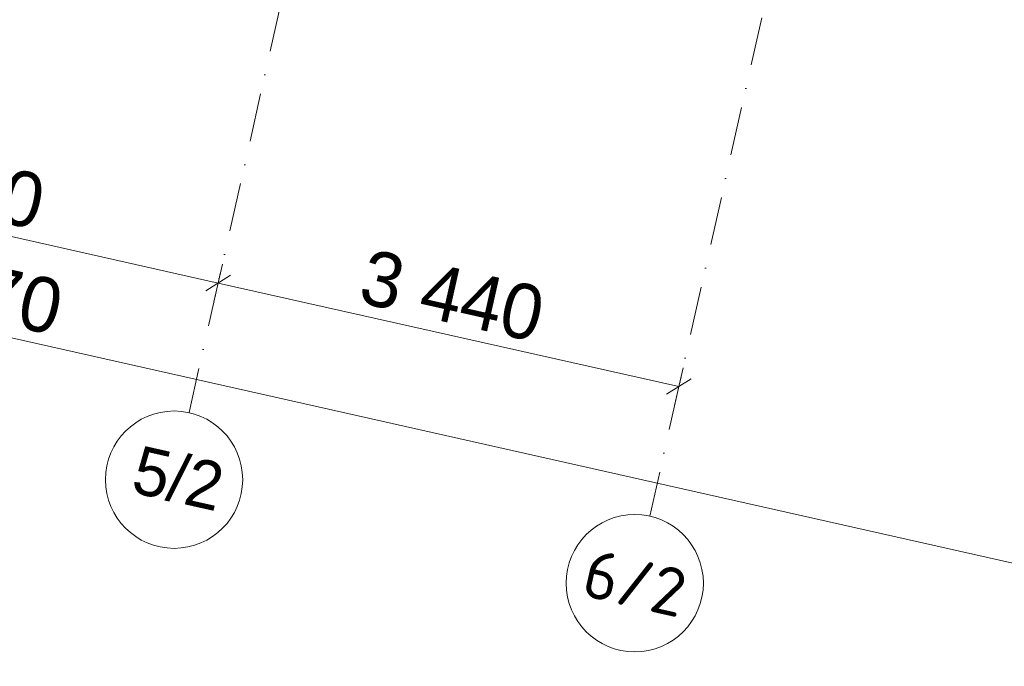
# Model space of a CAD drawing. Header units: millimetres. Extents: x -7145539 to -6664766, y 5874041 to 6141700.
# Tile 5 of 177: x -6929174 to -6922000, y 5881381 to 5886089. Entities that reach past the tile are written whole.
import ezdxf
from ezdxf.enums import TextEntityAlignment as Align

# ---------------------------------------------------------------- set-up
doc = ezdxf.new("R2010")
doc.units = ezdxf.units.MM
doc.header["$MEASUREMENT"] = 0
doc.linetypes.add('Штрихпунктирная', pattern=[670.277762, 352.777767, -176.388884, 0, -141.111112])
doc.layers.add('АР-Чертеж-Оси_Осевые размеры.АР', color=7, linetype='Continuous')
doc.layers.add('АР-Чертеж-Оси_Осевые размеры.АР_Ном._пера__1', color=7, linetype='Continuous', lineweight=0)
doc.layers.add('АР-Чертеж-Оси_Осевые размеры.АР_Ном._пера__120', color=7, linetype='Continuous', lineweight=0)
doc.styles.add('РЎР“Р•РќР•Р\xa0Р\x98Р\xa0_РЎРўР\x98Р›Р¬_2', font='GOTHIC.TTF')
doc.styles.add('РЎР“Р•РќР•Р\xa0Р\x98Р\xa0_РЎРўР\x98Р›Р¬_4', font='isocpeur.ttf')
doc.dimstyles.new('СГЕНЕРИР_СТИЛЬ__4', dxfattribs={"dimtxt": 400, "dimasz": 142.5, "dimexe": 0.18, "dimexo": 0.0625, "dimgap": 0, "dimtad": 1, "dimdec": 0, "dimzin": 0, "dimdsep": 46, "dimtxsty": 'РЎР“Р•РќР•Р\xa0Р\x98Р\xa0_РЎРўР\x98Р›Р¬_2', "dimblk": 'ARROWHEAD_6', "dimblk1": 'ARROWHEAD_6', "dimblk2": 'ARROWHEAD_6', "dimcen": 0.09, "dimse1": 1, "dimse2": 1, "dimclrd": 7, "dimclre": 7, "dimclrt": 7, "dimazin": 0, "dimtfac": 1, "dimtdec": 4, "dimtmove": 2, "dimatfit": 3, "dimfxl": 1, "dimtolj": 1, "dimtzin": 0, "dimarcsym": 0})
doc.dimstyles.new('СГЕНЕРИР_СТИЛЬ__5', dxfattribs={"dimtxt": 400, "dimasz": 142.5, "dimexe": 0.18, "dimexo": 0.0625, "dimgap": 0, "dimtad": 1, "dimdec": 0, "dimzin": 0, "dimdsep": 46, "dimtxsty": 'РЎР“Р•РќР•Р\xa0Р\x98Р\xa0_РЎРўР\x98Р›Р¬_2', "dimblk": 'ARROWHEAD_6', "dimblk1": 'ARROWHEAD_6', "dimblk2": 'ARROWHEAD_6', "dimcen": 0.09, "dimse1": 1, "dimse2": 1, "dimclrd": 7, "dimclre": 7, "dimclrt": 7, "dimazin": 0, "dimtfac": 1, "dimtdec": 4, "dimtmove": 0, "dimatfit": 3, "dimfxl": 1, "dimtolj": 1, "dimtzin": 0, "dimarcsym": 0})

# ---------------------------------------------------------------- blocks, each defined once
blk = doc.blocks.new('Стандартный Маркер Сетки[165]_1', base_point=(-6922938.8, 5905493.5))
at = {"layer": 'АР-Чертеж-Оси_Осевые размеры.АР_Ном._пера__120', "color": 7, "linetype": 'Штрихпунктирная', "lineweight": 0}
for p, q in [((-6923157.9, 5904517.8), (-6927720.4, 5884203.4)), ((-6927720.4, 5884203.4), (-6927939.6, 5883227.7))]:
    blk.add_line(p, q, dxfattribs=at)
at = {"layer": 'АР-Чертеж-Оси_Осевые размеры.АР_Ном._пера__120', "color": 7, "linetype": 'Continuous', "lineweight": 0}
blk.add_circle((-6928049.1, 5882739.8), 500, dxfattribs=at)
at = {"layer": 'АР-Чертеж-Оси_Осевые размеры.АР_Ном._пера__120', "color": 7, "linetype": 'Штрихпунктирная', "lineweight": 0}
blk.add_point((-6927720.4, 5884203.4), dxfattribs=at)
blk.add_point((-6927720.4, 5884203.4), dxfattribs=at)
at = {"layer": 'АР-Чертеж-Оси_Осевые размеры.АР_Ном._пера__120', "color": 7, "lineweight": 0, "style": 'РЎР“Р•РќР•Р\xa0Р\x98Р\xa0_РЎРўР\x98Р›Р¬_2'}
blk.add_attdef('AC_MarkerText_1', text='', height=350, rotation=347.34172, dxfattribs=at).set_placement((-6927979.2, 5882920.9), align=Align.TOP_CENTER)
blk = doc.blocks.new('Стандартный Маркер Сетки[182]_1', base_point=(-6919582.4, 5904739.6))
at = {"layer": 'АР-Чертеж-Оси_Осевые размеры.АР_Ном._пера__120', "color": 7, "linetype": 'Штрихпунктирная', "lineweight": 0}
for p, q in [((-6919801.5, 5903763.9), (-6924364, 5883449.5)), ((-6924364, 5883449.5), (-6924583.1, 5882473.8))]:
    blk.add_line(p, q, dxfattribs=at)
at = {"layer": 'АР-Чертеж-Оси_Осевые размеры.АР_Ном._пера__120', "color": 7, "linetype": 'Continuous', "lineweight": 0}
blk.add_circle((-6924692.7, 5881986), 500, dxfattribs=at)
at = {"layer": 'АР-Чертеж-Оси_Осевые размеры.АР_Ном._пера__120', "color": 7, "linetype": 'Штрихпунктирная', "lineweight": 0}
blk.add_point((-6924364, 5883449.5), dxfattribs=at)
blk.add_point((-6924364, 5883449.5), dxfattribs=at)
at = {"layer": 'АР-Чертеж-Оси_Осевые размеры.АР_Ном._пера__120', "color": 7, "lineweight": 0, "style": 'РЎР“Р•РќР•Р\xa0Р\x98Р\xa0_РЎРўР\x98Р›Р¬_4'}
blk.add_attdef('AC_MarkerText_1', text='', height=350, rotation=347.34172, dxfattribs=at).set_placement((-6924654.3, 5882156.7), align=Align.TOP_CENTER)
blk = doc.blocks.new('Стандартный Маркер Сетки[185]_1', base_point=(-6922938.8, 5905493.5))
at = {"layer": 'АР-Чертеж-Оси_Осевые размеры.АР_Ном._пера__120', "color": 7, "linetype": 'Штрихпунктирная', "lineweight": 0}
for p, q in [((-6923157.9, 5904517.8), (-6927720.4, 5884203.4)), ((-6927720.4, 5884203.4), (-6927939.6, 5883227.7))]:
    blk.add_line(p, q, dxfattribs=at)
at = {"layer": 'АР-Чертеж-Оси_Осевые размеры.АР_Ном._пера__120', "color": 7, "linetype": 'Continuous', "lineweight": 0}
blk.add_circle((-6928049.1, 5882739.8), 500, dxfattribs=at)
at = {"layer": 'АР-Чертеж-Оси_Осевые размеры.АР_Ном._пера__120', "color": 7, "linetype": 'Штрихпунктирная', "lineweight": 0}
blk.add_point((-6927720.4, 5884203.4), dxfattribs=at)
blk.add_point((-6927720.4, 5884203.4), dxfattribs=at)
at = {"layer": 'АР-Чертеж-Оси_Осевые размеры.АР_Ном._пера__120', "color": 7, "lineweight": 0, "style": 'РЎР“Р•РќР•Р\xa0Р\x98Р\xa0_РЎРўР\x98Р›Р¬_2'}
blk.add_attdef('AC_MarkerText_1', text='', height=350, rotation=347.34172, dxfattribs=at).set_placement((-6927979.2, 5882920.9), align=Align.TOP_CENTER)
blk = doc.blocks.new('Стандартный Маркер Сетки[195]_1', base_point=(-6919582.4, 5904739.6))
at = {"layer": 'АР-Чертеж-Оси_Осевые размеры.АР_Ном._пера__120', "color": 7, "linetype": 'Штрихпунктирная', "lineweight": 0}
for p, q in [((-6919801.5, 5903763.9), (-6924364, 5883449.5)), ((-6924364, 5883449.5), (-6924583.1, 5882473.8))]:
    blk.add_line(p, q, dxfattribs=at)
at = {"layer": 'АР-Чертеж-Оси_Осевые размеры.АР_Ном._пера__120', "color": 7, "linetype": 'Continuous', "lineweight": 0}
blk.add_circle((-6924692.7, 5881986), 500, dxfattribs=at)
at = {"layer": 'АР-Чертеж-Оси_Осевые размеры.АР_Ном._пера__120', "color": 7, "linetype": 'Штрихпунктирная', "lineweight": 0}
blk.add_point((-6924364, 5883449.5), dxfattribs=at)
blk.add_point((-6924364, 5883449.5), dxfattribs=at)
at = {"layer": 'АР-Чертеж-Оси_Осевые размеры.АР_Ном._пера__120', "color": 7, "lineweight": 0, "style": 'РЎР“Р•РќР•Р\xa0Р\x98Р\xa0_РЎРўР\x98Р›Р¬_4'}
blk.add_attdef('AC_MarkerText_1', text='', height=350, rotation=347.34172, dxfattribs=at).set_placement((-6924654.3, 5882156.7), align=Align.TOP_CENTER)
blk = doc.blocks.new('*D1264', base_point=(-6321637.8, 6318947.9))
at = {"layer": 'АР-Чертеж-Оси_Осевые размеры.АР_Ном._пера__1', "color": 7, "linetype": 'Continuous', "lineweight": 0, "transparency": 16777216}
for p, q in [((-6942737.1, 5886660), (-6942675.5, 5886934.4)), ((-6942616.7, 5886853.9), (-6942795.9, 5886740.5)), ((-6942816.1, 5886821.8), (-6942706.3, 5886797.2)), ((-6942706.3, 5886797.2), (-6921075.1, 5881938.9)), ((-6920985.5, 5881995.7), (-6921164.7, 5881882.2))]:
    blk.add_line(p, q, dxfattribs=at)
at = {"layer": 'АР-Чертеж-Оси_Осевые размеры.АР_Ном._пера__1', "color": 7, "lineweight": 0, "transparency": 16777216, "insert": (-6930517.1, 5884141.6), "char_height": 400, "attachment_point": 7, "rotation": 347.34172, "style": 'РЎР“Р•РќР•Р\xa0Р\x98Р\xa0_РЎРўР\x98Р›Р¬_2'}
blk.add_mtext('\\A1;{\\pql;\\fCentury Gothic|b0|i0|c204|p0;\\W1.000000;22\xa0170}', dxfattribs=at)
blk = doc.blocks.new('ARROWHEAD_6')
at = {"color": 0, "linetype": 'Continuous', "lineweight": 0}
for p, q in [((0, 0), (-1, 0)), ((-0.5, -0.5), (0.5, 0.5))]:
    blk.add_line(p, q, dxfattribs=at)
blk = doc.blocks.new('*D1265', base_point=(-6321637.8, 6318947.9))
at = {"layer": 'АР-Чертеж-Оси_Осевые размеры.АР_Ном._пера__1', "color": 7, "linetype": 'Continuous', "lineweight": 0, "transparency": 16777216}
for p, q in [((-6942706.3, 5886797.2), (-6921075.1, 5881938.9)), ((-6921105.9, 5881801.7), (-6921044.3, 5882076.1)), ((-6920985.5, 5881995.7), (-6921164.7, 5881882.2)), ((-6921075.1, 5881938.9), (-6898282.8, 5876819.9)), ((-6898313.7, 5876682.7), (-6898252, 5876957.1)), ((-6898372.5, 5876763.2), (-6898193.2, 5876876.7)), ((-6898282.8, 5876819.9), (-6898173.1, 5876795.3))]:
    blk.add_line(p, q, dxfattribs=at)
at = {"layer": 'АР-Чертеж-Оси_Осевые размеры.АР_Ном._пера__1', "color": 7, "lineweight": 0, "transparency": 16777216, "insert": (-6910003.1, 5879534.2), "char_height": 400, "attachment_point": 7, "rotation": 347.34172, "style": 'РЎР“Р•РќР•Р\xa0Р\x98Р\xa0_РЎРўР\x98Р›Р¬_2'}
blk.add_mtext('\\A1;{\\pql;\\fCentury Gothic|b0|i0|c204|p0;\\W1.000000;23\xa0360}', dxfattribs=at)
blk = doc.blocks.new('*D1300', base_point=(-6321637.8, 6318947.9))
at = {"layer": 'АР-Чертеж-Оси_Осевые размеры.АР_Ном._пера__1', "color": 7, "linetype": 'Continuous', "lineweight": 0, "transparency": 16777216}
for p, q in [((-6934949.2, 5885649.6), (-6934887.6, 5885924.1)), ((-6934828.8, 5885843.6), (-6935008, 5885730.1)), ((-6934918.4, 5885786.8), (-6931649.8, 5885052.7)), ((-6931680.6, 5884915.5), (-6931619, 5885189.9)), ((-6931560.2, 5885109.5), (-6931739.4, 5884996)), ((-6931649.8, 5885052.7), (-6927727.5, 5884171.8))]:
    blk.add_line(p, q, dxfattribs=at)
at = {"layer": 'АР-Чертеж-Оси_Осевые размеры.АР_Ном._пера__1', "color": 7, "lineweight": 0, "transparency": 16777216, "insert": (-6933954.4, 5885652.3), "char_height": 400, "attachment_point": 7, "rotation": 347.34172, "style": 'РЎР“Р•РќР•Р\xa0Р\x98Р\xa0_РЎРўР\x98Р›Р¬_2'}
blk.add_mtext('\\A1;{\\pql;\\fCentury Gothic|b0|i0|c204|p0;\\W1.000000;3\xa0350}', dxfattribs=at)
blk = doc.blocks.new('*D1301', base_point=(-6321637.8, 6318947.9))
at = {"layer": 'АР-Чертеж-Оси_Осевые размеры.АР_Ном._пера__1', "color": 7, "linetype": 'Continuous', "lineweight": 0, "transparency": 16777216}
for p, q in [((-6931680.6, 5884915.5), (-6931619, 5885189.9)), ((-6931560.2, 5885109.5), (-6931739.4, 5884996)), ((-6931649.8, 5885052.7), (-6927727.5, 5884171.8)), ((-6927758.3, 5884034.6), (-6927696.7, 5884309)), ((-6927637.9, 5884228.6), (-6927817.1, 5884115.1)), ((-6927727.5, 5884171.8), (-6924371.1, 5883418))]:
    blk.add_line(p, q, dxfattribs=at)
at = {"layer": 'АР-Чертеж-Оси_Осевые размеры.АР_Ном._пера__1', "color": 7, "lineweight": 0, "transparency": 16777216, "insert": (-6930358.9, 5884844.8), "char_height": 400, "attachment_point": 7, "rotation": 347.34172, "style": 'РЎР“Р•РќР•Р\xa0Р\x98Р\xa0_РЎРўР\x98Р›Р¬_2'}
blk.add_mtext('\\A1;{\\pql;\\fCentury Gothic|b0|i0|c204|p0;\\W1.000000;4\xa0020}', dxfattribs=at)
blk = doc.blocks.new('*D1302', base_point=(-6321637.8, 6318947.9))
at = {"layer": 'АР-Чертеж-Оси_Осевые размеры.АР_Ном._пера__1', "color": 7, "linetype": 'Continuous', "lineweight": 0, "transparency": 16777216}
for p, q in [((-6927637.9, 5884228.6), (-6927817.1, 5884115.1)), ((-6927727.5, 5884171.8), (-6924371.1, 5883418)), ((-6924401.9, 5883280.8), (-6924340.3, 5883555.2)), ((-6924281.5, 5883474.7), (-6924460.7, 5883361.2))]:
    blk.add_line(p, q, dxfattribs=at)
at = {"layer": 'АР-Чертеж-Оси_Осевые размеры.АР_Ном._пера__1', "color": 7, "lineweight": 0, "transparency": 16777216, "insert": (-6926719.6, 5884027.4), "char_height": 400, "attachment_point": 7, "rotation": 347.34172, "style": 'РЎР“Р•РќР•Р\xa0Р\x98Р\xa0_РЎРўР\x98Р›Р¬_2'}
blk.add_mtext('\\A1;{\\pql;\\fCentury Gothic|b0|i0|c204|p0;\\W1.000000;3\xa0440}', dxfattribs=at)

msp = doc.modelspace()

# ---------------------------------------------------------------- block references
at = {"layer": 'АР-Чертеж-Оси_Осевые размеры.АР', "color": 8, "linetype": 'Continuous', "lineweight": 15}
for name, p, values in [('Стандартный Маркер Сетки[165]_1', (-6922938.8, 5905493.5), {'AC_MarkerText_1': '5/2'}), ('Стандартный Маркер Сетки[185]_1', (-6922938.8, 5905493.5), {'AC_MarkerText_1': '5/2'}), ('Стандартный Маркер Сетки[182]_1', (-6919582.4, 5904739.6), {'AC_MarkerText_1': '6/2'}), ('Стандартный Маркер Сетки[195]_1', (-6919582.4, 5904739.6), {'AC_MarkerText_1': '6/2'})]:
    msp.add_blockref(name, p, dxfattribs=at).add_auto_attribs(values)

# ---------------------------------------------------------------- dimensions: what is measured, and where the dimension line sits
at = {"layer": 'АР-Чертеж-Оси_Осевые размеры.АР', "color": 7, "linetype": 'Continuous', "lineweight": 0}
for base, p1, p2, dimstyle, picture, middle in [((-6921075.1, 5881938.9), (-6942760.4, 5886556.4), (-6921125.3, 5881715.3), 'СГЕНЕРИР_СТИЛЬ__4', '*D1264', (-6929655.3, 5884153)), ((-6898282.8, 5876819.9), (-6921125.3, 5881715.3), (-6898442.6, 5876108.5), 'СГЕНЕРИР_СТИЛЬ__4', '*D1265', (-6909141.3, 5879545.6)), ((-6931649.8, 5885052.7), (-6935130.5, 5884842.7), (-6931861.9, 5884108.6), 'СГЕНЕРИР_СТИЛЬ__5', '*D1300', (-6933241.1, 5885697.1)), ((-6927727.5, 5884171.8), (-6931861.9, 5884108.6), (-6927939.6, 5883227.7), 'СГЕНЕРИР_СТИЛЬ__5', '*D1301', (-6929645.6, 5884889.6)), ((-6924371.1, 5883418), (-6927939.6, 5883227.7), (-6924692.7, 5881986), 'СГЕНЕРИР_СТИЛЬ__5', '*D1302', (-6926006.2, 5884072.2))]:
    dim = msp.add_linear_dim(base=base, p1=p1, p2=p2, angle=347.34172, dimstyle=dimstyle, dxfattribs=at)
    dim.commit()
    dim.dimension.update_dxf_attribs({"geometry": picture, "text_midpoint": middle, "dimtype": 160, "text_rotation": 347.34172})

doc.saveas('drawing.dxf')
